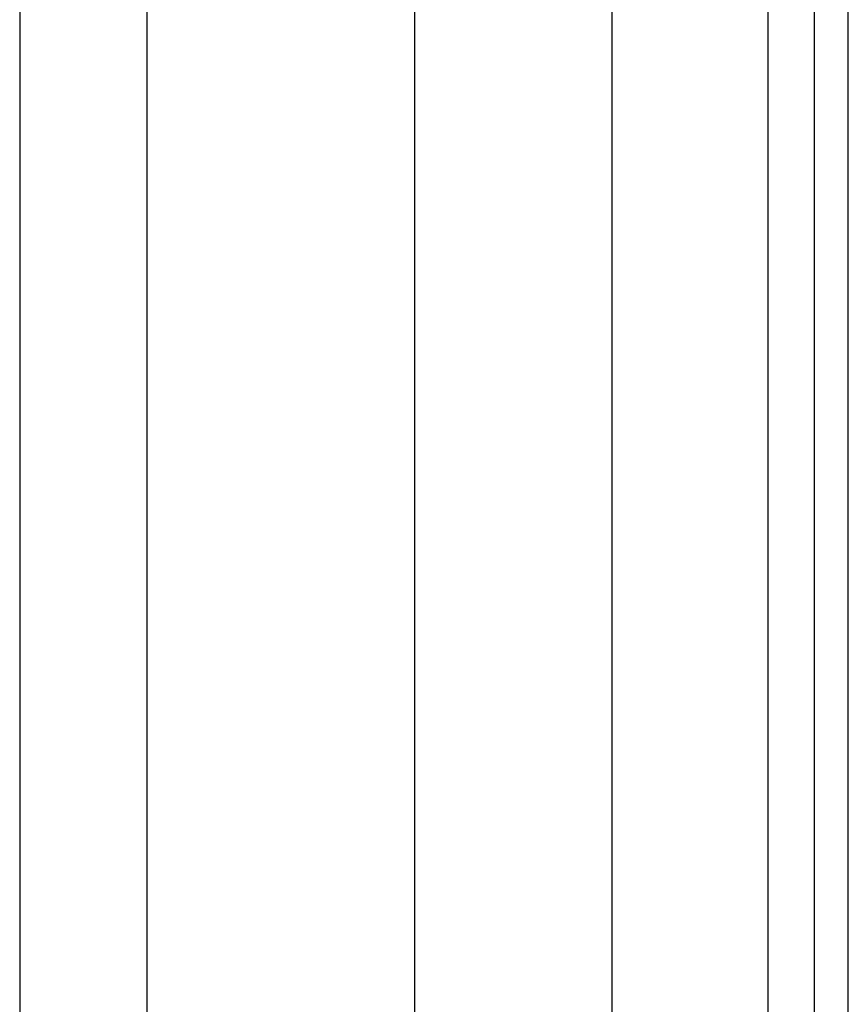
# Model space of a CAD drawing. Header units: inches. Extents: x 10 to 196, y 10 to 109.
# Tile 93 of 239: x 32.61 to 34.26, y 34.71 to 36.68. Entities that reach past the tile are written whole.
import ezdxf

# ---------------------------------------------------------------- set-up
doc = ezdxf.new("R2010")
doc.units = ezdxf.units.IN
doc.header["$MEASUREMENT"] = 0
doc.layers.add('Visible Edges(ANSI)', color=7, linetype='Continuous', lineweight=25)
doc.layers.add('Visible Tangent Edges(ANSI)', color=7, linetype='Continuous', lineweight=25)

msp = doc.modelspace()

# ---------------------------------------------------------------- linework, layer by layer
at = {"layer": 'Visible Edges(ANSI)'}
for p, q in [((32.6077, 38.8369), (32.6077, 34.5713)), ((32.8619, 38.7509), (32.8619, 34.6573)), ((33.3976, 22.129), (33.3976, 38.3581)), ((33.7913, 37.544), (33.7913, 22.943)), ((34.1957, 37.201), (34.1957, 23.286)), ((34.2637, 23.286), (34.2637, 37.201))]:
    msp.add_line(p, q, dxfattribs=at)
at = {"layer": 'Visible Tangent Edges(ANSI)'}
msp.add_line((34.1027, 37.2724), (34.1027, 23.2147), dxfattribs=at)

doc.saveas('drawing.dxf')
